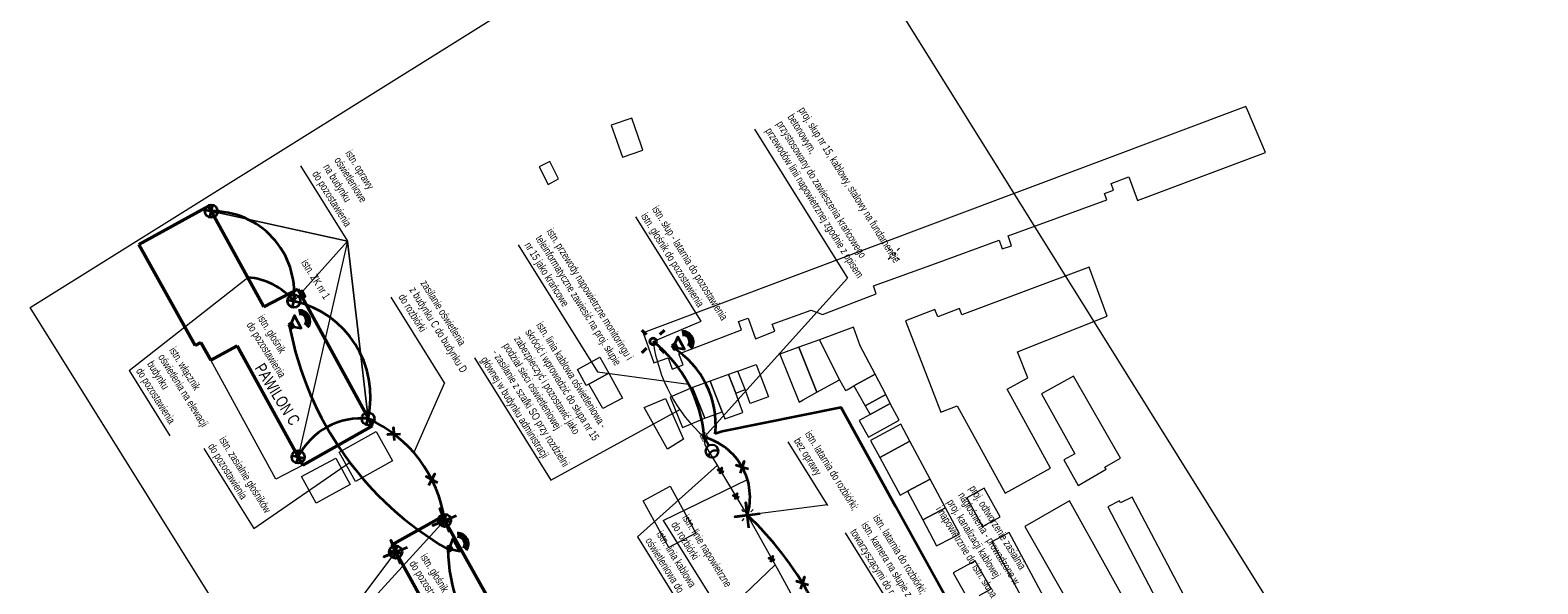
# Model space of a CAD drawing. Header units: metres. Extents: x 0 to 8443948, y 0 to 5887002.
# Tile 211 of 256: x 8443149 to 8443385, y 5886447 to 5886533. Entities that reach past the tile are written whole.
import ezdxf

# ---------------------------------------------------------------- set-up
doc = ezdxf.new("R2010")
doc.units = ezdxf.units.M
doc.header["$MEASUREMENT"] = 0
doc.layers.get('0').update_dxf_attribs({"color": 250, "linetype": 'CONTINUOUS', "lineweight": 5})
doc.layers.add('- ABM', color=200, linetype='CONTINUOUS', lineweight=30)
for name, color, linetype in [('312-budynek ewidencyjny', 253, 'CONTINUOUS'), ('inna budowla', 253, 'CONTINUOUS'), ('latarnia', 253, 'CONTINUOUS'), ('przewód elektroenergetyczny podziemny', 253, 'CONTINUOUS')]:
    doc.layers.add(name, color=color, linetype=linetype)
doc.styles.get("Standard").update_dxf_attribs({"font": 'Working1250', "width": 0.75})
doc.linetypes.add('ZYGZAK', pattern='A,0.0001,-0.2,[131,ltypeshp.shx,S=0.2,R=0,X=-0.2,Y=0],-0.4,[131,ltypeshp.shx,S=0.2,R=180,X=0.2,Y=0],-0.2', length=0.8001)

# ---------------------------------------------------------------- blocks, each defined once
blk = doc.blocks.new('SM01')
at = {"color": 0, "linetype": 'Continuous', "lineweight": 13}
for p, q in [((-0.53, 0.531), (-0.883, 0.884)), ((0.531, 0.531), (0.884, 0.884)), ((-0.53, -0.53), (-0.883, -0.883)), ((0.531, -0.53), (0.884, -0.883))]:
    blk.add_line(p, q, dxfattribs=at)
blk.add_circle((0, 0), 0.25, dxfattribs=at)
blk = doc.blocks.new('swthy')
at = {"layer": '- ABM', "color": 200, "linetype": 'Continuous', "lineweight": 30}
blk.add_lwpolyline([(8443339.77, 5885829.76), (8443339.77, 5885831.26)], dxfattribs=at)
for centre, radius in [((8443339.77, 5885832.26), 1), ((8443339.77, 5885829.76), 0.25)]:
    blk.add_circle(centre, radius, dxfattribs=at)
blk.add_arc((8443339.77, 5885833.26), 1, 210, 330, dxfattribs=at)
blk = doc.blocks.new('rreeeee2e')
at = {"layer": '- ABM', "color": 6, "linetype": 'Continuous', "lineweight": 35}
for points in [[(-23.26, 849.86), (-23.26, 849.11), (-22.88, 849.11), (-22.88, 849.86), (-23.26, 849.86)], [(-22.68, 849.86), (-22.68, 849.11), (-21.79, 848.36), (-21.79, 850.61), (-22.68, 849.86)]]:
    blk.add_lwpolyline(points, dxfattribs=at)
for centre, radius in [((-21.46, 849.5), 1.06), ((-21.49, 849.5), 1.37), ((-21.53, 849.49), 1.69)]:
    blk.add_arc(centre, radius, 295.4882, 64.5791, dxfattribs=at)
blk = doc.blocks.new('werwry')
at = {"layer": '- ABM', "color": 1, "linetype": 'Continuous', "lineweight": 35}
for points in [[(-21, 783.91), (-19.59, 785.32)], [(-19.59, 783.91), (-21, 785.32)]]:
    blk.add_lwpolyline(points, dxfattribs=at)
blk.add_circle((-20.3, 784.61), 1, dxfattribs=at)

msp = doc.modelspace()

# ---------------------------------------------------------------- linework, layer by layer
at = {"layer": '- ABM', "color": 7, "linetype": 'Continuous', "lineweight": 20}
for p, q in [((8443191.689, 5886512.102), (8443199.022, 5886500.358)), ((8443164.854, 5886480.14), (8443183.413, 5886494.664)), ((8443214.207, 5886478.184), (8443205.829, 5886491.603)), ((8443218.881, 5886482.088), (8443230.812, 5886462.978)), ((8443164.854, 5886480.14), (8443171.247, 5886469.901)), ((8443214.207, 5886478.184), (8443209.397, 5886467.284)), ((8443230.812, 5886462.978), (8443251.133, 5886474.065)), ((8443274.186, 5886459.013), (8443267.965, 5886468.977)), ((8443244.386, 5886454.128), (8443256.905, 5886465.298)), ((8443248.422, 5886456.647), (8443261.593, 5886463.081)), ((8443274.133, 5886459.098), (8443261.583, 5886457.492)), ((8443214.218, 5886456.676), (8443191.621, 5886431.981)), ((8443248.422, 5886456.647), (8443256.554, 5886443.622)), ((8443244.386, 5886454.128), (8443252.518, 5886441.102)), ((8443206.556, 5886451.745), (8443191.621, 5886431.981)), ((8443254.144, 5886438.498), (8443265.924, 5886449.732))]:
    msp.add_line(p, q, dxfattribs=at)
at = {"layer": '- ABM', "color": 7, "linetype": 'Continuous', "lineweight": 15}
msp.add_lwpolyline([(8443149.369, 5886489.991), (8443268.125, 5886564.134), (8443399.219, 5886354.158), (8443280.464, 5886280.015), (8443149.369, 5886489.991)], dxfattribs=at)
at = {"layer": '- ABM', "color": 7, "linetype": 'Continuous', "lineweight": 20}
for points in [[(8443262.69, 5886517.854), (8443277.241, 5886494.547), (8443254.842, 5886469.689)], [(8443199.022, 5886500.358), (8443177.703, 5886505.029), (8443199.022, 5886500.358), (8443202.241, 5886472.594), (8443199.022, 5886500.358), (8443191.295, 5886466.614)], [(8443246.843, 5886484.662), (8443254.343, 5886487.811), (8443244.13, 5886504.17)], [(8443190.632, 5886490.969), (8443199.022, 5886500.358)], [(8443225.722, 5886499.742), (8443238.11, 5886479.9), (8443252.383, 5886477.998)], [(8443176.55, 5886467.933), (8443184.352, 5886455.436), (8443199.345, 5886465.739)], [(8443276.86, 5886454.729), (8443284.597, 5886442.337), (8443276.923, 5886429.602)]]:
    msp.add_lwpolyline(points, dxfattribs=at)
at = {"layer": '- ABM', "color": 3, "linetype": 'Continuous', "lineweight": 35}
for points in [[(8443176.729, 5886505.255), (8443178.678, 5886504.804)], [(8443177.478, 5886504.055), (8443177.929, 5886506.003)], [(8443189.658, 5886491.193), (8443191.607, 5886490.743)], [(8443190.407, 5886489.994), (8443190.858, 5886491.942)], [(8443201.267, 5886472.819), (8443203.216, 5886472.369)], [(8443202.016, 5886471.62), (8443202.467, 5886473.568)], [(8443191.069, 5886465.64), (8443191.52, 5886467.588)], [(8443190.321, 5886466.839), (8443192.269, 5886466.389)]]:
    msp.add_lwpolyline(points, dxfattribs=at)
at = {"layer": '- ABM', "color": 7, "linetype": 'Continuous', "lineweight": 35}
msp.add_lwpolyline([(8443191.943, 5886491.463), (8443192.382, 5886491.703), (8443191.903, 5886492.581), (8443191.464, 5886492.341), (8443191.943, 5886491.463)], dxfattribs=at)
at = {"layer": '- ABM', "color": 5, "linetype": 'ZYGZAK', "lineweight": 35}
msp.add_lwpolyline([(8443328.442, 5886387.302), (8443306.976, 5886418.723), (8443306.976, 5886418.723), (8443306.024, 5886420.444), (8443305.073, 5886422.165), (8443284.816, 5886458.819), (8443276.255, 5886474.31), (8443257.645, 5886470.58), (8443256.565, 5886470.237)], dxfattribs=at)
at = {"layer": '- ABM', "color": 200, "linetype": 'Continuous', "lineweight": 35}
for points in [[(8443206.35, 5886469.189), (8443206.238, 5886471.185), (8443206.294, 5886470.187), (8443205.296, 5886470.131), (8443207.292, 5886470.243)], [(8443257.272, 5886463.965), (8443257.562, 5886464.922), (8443257.417, 5886464.443), (8443256.938, 5886464.589), (8443257.895, 5886464.298)], [(8443260.493, 5886464.054), (8443261.073, 5886465.968), (8443260.783, 5886465.011), (8443259.826, 5886465.301), (8443261.74, 5886464.721)], [(8443211.761, 5886462.176), (8443212.693, 5886463.945), (8443212.227, 5886463.061), (8443211.343, 5886463.527), (8443213.112, 5886462.595)], [(8443259.677, 5886459.951), (8443259.968, 5886460.908), (8443259.822, 5886460.429), (8443259.344, 5886460.574), (8443260.301, 5886460.284)], [(8443214.99, 5886454.83), (8443213.447, 5886458.521), (8443214.218, 5886456.676), (8443212.373, 5886455.904), (8443216.063, 5886457.447)], [(8443261.838, 5886455.508), (8443261.328, 5886459.476), (8443261.583, 5886457.492), (8443259.599, 5886457.237), (8443263.567, 5886457.747)], [(8443207.327, 5886449.9), (8443205.784, 5886453.59), (8443206.556, 5886451.745), (8443204.71, 5886450.973), (8443208.401, 5886452.516)], [(8443265.273, 5886450.157), (8443265.563, 5886451.114), (8443265.418, 5886450.636), (8443264.94, 5886450.781), (8443265.897, 5886450.491)], [(8443269.924, 5886445.937), (8443270.504, 5886447.851), (8443270.214, 5886446.894), (8443269.257, 5886447.184), (8443271.171, 5886446.604)]]:
    msp.add_lwpolyline(points, dxfattribs=at)
at = {"layer": '- ABM', "color": 0, "linetype": 'Continuous', "lineweight": 35, "const_width": 0.1}
msp.add_lwpolyline([(8443254.173, 5886469.894), (8443254.661, 5886469.021), (8443255.534, 5886469.508), (8443255.047, 5886470.381)], close=True, dxfattribs=at)
at = {"layer": '- ABM', "color": 3, "linetype": 'Continuous', "lineweight": 35}
for centre in [(8443177.703, 5886505.029), (8443190.632, 5886490.968), (8443202.241, 5886472.594), (8443191.295, 5886466.614)]:
    msp.add_circle(centre, 1, dxfattribs=at)
at = {"layer": '- ABM', "color": 3, "linetype": 'ZYGZAK', "lineweight": 35}
for centre, radius, start, end in [((8443177.866, 5886492.204), 12.826, 354.46891, 90.72768), ((8443182.676, 5886484.326), 10.364, 39.85794, 85.92097), ((8443187.289, 5886476.001), 15.336, 347.47745, 77.40707), ((8443233.417, 5886467.866), 21.503, 4.86393, 51.36261), ((8443201.15, 5886461.558), 11.076, 83.95485, 152.84142), ((8443193.916, 5886453.848), 20.498, 7.92862, 66.04685)]:
    msp.add_arc(centre, radius, start, end, dxfattribs=at)
at = {"layer": '- ABM', "color": 6, "linetype": 'ZYGZAK', "lineweight": 35}
for centre, radius, start, end in [((8443240.408, 5886496.668), 51.37, 190.83801, 240.02616), ((8443240.165, 5886452.356), 25.423, 180.42352, 258.85989)]:
    msp.add_arc(centre, radius, start, end, dxfattribs=at)
at = {"layer": '- ABM', "color": 5, "linetype": 'ZYGZAK', "lineweight": 35}
msp.add_arc((8443242.275, 5886471.581), 14.353, 354.62646, 57.76777, dxfattribs=at)
at = {"layer": '- ABM', "color": 1, "linetype": 'ZYGZAK', "lineweight": 35}
for centre, radius, start, end in [((8443252.263, 5886460.303), 9.734, 343.21706, 74.63761), ((8443226.217, 5886419.877), 51.63, 10.85751, 46.76565)]:
    msp.add_arc(centre, radius, start, end, dxfattribs=at)
at = {"color": 3, "linetype": 'Continuous', "lineweight": 40}
for p, q in [((8443245.783, 5886485.724), (8443245.077, 5886486.43)), ((8443247.905, 5886485.724), (8443248.611, 5886486.43)), ((8443245.783, 5886483.602), (8443245.077, 5886482.896)), ((8443247.905, 5886483.602), (8443248.611, 5886482.896))]:
    msp.add_line(p, q, dxfattribs=at)
msp.add_circle((8443246.843, 5886484.662), 0.5, dxfattribs=at)
at = {"layer": '312-budynek ewidencyjny', "color": 253, "linetype": 'Continuous', "lineweight": 50, "flags": 128}
for points in [[(8443166.363, 5886499.832), (8443177.283, 5886505.792)], [(8443177.283, 5886505.792), (8443185.943, 5886490.072)], [(8443175.183, 5886484.012), (8443166.363, 5886499.832)], [(8443185.943, 5886490.072), (8443191.243, 5886492.842)], [(8443191.243, 5886492.842), (8443202.923, 5886471.462)], [(8443176.093, 5886484.492), (8443175.183, 5886484.012)], [(8443177.623, 5886481.712), (8443176.093, 5886484.492)], [(8443181.733, 5886483.972), (8443177.623, 5886481.712)], [(8443192.023, 5886465.292), (8443181.733, 5886483.972)], [(8443202.923, 5886471.462), (8443192.023, 5886465.292)], [(8443205.933, 5886452.872), (8443213.883, 5886457.272)], [(8443213.883, 5886457.272), (8443221.203, 5886444.252)], [(8443211.783, 5886442.282), (8443205.933, 5886452.872)]]:
    msp.add_lwpolyline(points, dxfattribs=at)
at = {"layer": 'inna budowla', "color": 253, "linetype": 'Continuous', "lineweight": 18, "flags": 128}
for points in [[(8443245.283, 5886486.012), (8443246.963, 5886481.312), (8443249.203, 5886482.112), (8443249.833, 5886480.352), (8443251.513, 5886481.012), (8443250.843, 5886482.732), (8443260.643, 5886486.492), (8443260.193, 5886487.762), (8443261.703, 5886488.302), (8443262.863, 5886485.052), (8443265.863, 5886486.252), (8443265.463, 5886487.372), (8443271.583, 5886489.542), (8443273.333, 5886488.892), (8443281.713, 5886492.102), (8443281.293, 5886493.352), (8443290.993, 5886496.872), (8443300.973, 5886500.482), (8443301.433, 5886499.122), (8443302.923, 5886499.622), (8443302.363, 5886501.162), (8443317.843, 5886506.782), (8443317.443, 5886507.812), (8443318.853, 5886508.322), (8443318.523, 5886509.382), (8443321.243, 5886510.422), (8443322.623, 5886506.712), (8443342.643, 5886514.202), (8443339.863, 5886520.722), (8443339.583, 5886521.382)], [(8443240.273, 5886518.462), (8443242.033, 5886513.452), (8443245.253, 5886514.572), (8443244.983, 5886515.352), (8443243.493, 5886519.592)], [(8443229.013, 5886511.952), (8443230.413, 5886509.222), (8443230.903, 5886509.472), (8443232.053, 5886510.072), (8443230.653, 5886512.802)], [(8443286.313, 5886487.892), (8443291.863, 5886473.602), (8443294.433, 5886474.612), (8443301.903, 5886460.942), (8443309.023, 5886464.842), (8443306.623, 5886469.202), (8443302.233, 5886477.222), (8443305.443, 5886478.982), (8443303.833, 5886483.042), (8443317.863, 5886488.612), (8443315.073, 5886496.292), (8443295.133, 5886488.842), (8443294.763, 5886489.802), (8443291.363, 5886488.512), (8443290.923, 5886489.652)], [(8443276.943, 5886476.982), (8443277.183, 5886477.122), (8443278.223, 5886477.702), (8443281.553, 5886479.532), (8443279.223, 5886483.982), (8443278.203, 5886486.872), (8443272.853, 5886484.922), (8443276.003, 5886478.642)], [(8443177.623, 5886481.712), (8443181.733, 5886483.972), (8443192.023, 5886465.292), (8443187.803, 5886463.142)], [(8443272.463, 5886476.712), (8443269.643, 5886483.762), (8443266.653, 5886482.672), (8443269.663, 5886475.192), (8443270.303, 5886475.542)], [(8443276.003, 5886478.642), (8443272.853, 5886484.922), (8443269.643, 5886483.762), (8443272.463, 5886476.712)], [(8443238.483, 5886482.212), (8443239.893, 5886479.692), (8443236.763, 5886477.982), (8443236.383, 5886477.772), (8443234.993, 5886480.282)], [(8443236.763, 5886477.982), (8443239.893, 5886479.692), (8443242.053, 5886475.772), (8443238.983, 5886474.152)], [(8443259.803, 5886476.592), (8443258.623, 5886479.492), (8443255.773, 5886478.452), (8443257.663, 5886473.652), (8443257.853, 5886473.122), (8443258.053, 5886472.572), (8443260.863, 5886473.552)], [(8443261.253, 5886477.152), (8443260.073, 5886480.022), (8443258.623, 5886479.492), (8443259.803, 5886476.592)], [(8443262.973, 5886481.072), (8443264.913, 5886475.992), (8443263.183, 5886475.392), (8443262.003, 5886474.982), (8443261.253, 5886477.152), (8443260.073, 5886480.022)], [(8443280.023, 5886474.592), (8443283.223, 5886476.352), (8443281.553, 5886479.532), (8443278.223, 5886477.702)], [(8443307.623, 5886476.452), (8443312.823, 5886467.092), (8443311.103, 5886466.132), (8443313.333, 5886462.132), (8443317.703, 5886464.692), (8443317.513, 5886465.022), (8443319.953, 5886466.422), (8443312.613, 5886479.222)], [(8443254.903, 5886472.652), (8443253.013, 5886477.452), (8443249.483, 5886475.962), (8443251.413, 5886471.212)], [(8443257.663, 5886473.652), (8443255.773, 5886478.452), (8443253.013, 5886477.452), (8443254.903, 5886472.652)], [(8443248.783, 5886475.732), (8443251.573, 5886469.362), (8443249.103, 5886467.842), (8443245.423, 5886474.312)], [(8443280.523, 5886469.712), (8443285.323, 5886472.352), (8443283.943, 5886474.982), (8443280.803, 5886473.252), (8443279.093, 5886472.312)], [(8443280.803, 5886473.252), (8443283.943, 5886474.982), (8443283.223, 5886476.352), (8443280.023, 5886474.592)], [(8443282.303, 5886466.542), (8443287.023, 5886469.082), (8443285.613, 5886471.732), (8443280.873, 5886469.182)], [(8443197.733, 5886467.352), (8443203.503, 5886470.592), (8443206.063, 5886465.992), (8443200.293, 5886462.742)], [(8443285.493, 5886460.612), (8443286.653, 5886461.232), (8443290.193, 5886463.142), (8443287.023, 5886469.082), (8443282.303, 5886466.542)], [(8443191.833, 5886463.522), (8443197.203, 5886466.422), (8443199.453, 5886462.282), (8443198.973, 5886462.022), (8443197.123, 5886461.022), (8443194.093, 5886459.382)], [(8443289.013, 5886456.792), (8443292.593, 5886458.642), (8443290.193, 5886463.142), (8443286.653, 5886461.232)], [(8443245.293, 5886459.752), (8443249.523, 5886462.032), (8443253.513, 5886454.682), (8443249.293, 5886452.422)], [(8443295.933, 5886460.232), (8443298.383, 5886455.742), (8443301.113, 5886457.232), (8443298.633, 5886461.702)], [(8443317.973, 5886458.812), (8443327.283, 5886441.092), (8443330.933, 5886443.022), (8443321.783, 5886460.322), (8443319.983, 5886459.412), (8443319.813, 5886459.752)], [(8443291.183, 5886452.712), (8443293.623, 5886453.972), (8443294.763, 5886454.562), (8443292.593, 5886458.642), (8443289.013, 5886456.792)], [(8443304.973, 5886455.732), (8443316.553, 5886435.452), (8443323.353, 5886439.332), (8443311.973, 5886459.732)], [(8443299.843, 5886453.332), (8443311.013, 5886432.542), (8443313.723, 5886434.002), (8443302.553, 5886454.792)], [(8443296.293, 5886444.052), (8443299.713, 5886445.992), (8443297.213, 5886450.372), (8443295.983, 5886449.702), (8443293.793, 5886448.492)]]:
    msp.add_lwpolyline(points, close=True, dxfattribs=at)
at = {"layer": 'przewód elektroenergetyczny podziemny', "color": 1, "linetype": 'Continuous', "lineweight": 18, "flags": 128}
for points in [[(8443261.713, 5886457.762), (8443261.583, 5886457.492), (8443254.997, 5886468.48), (8443254.831, 5886469.709)], [(8443276.923, 5886429.602), (8443266.483, 5886448.732), (8443261.583, 5886457.492), (8443261.713, 5886457.762)]]:
    msp.add_lwpolyline(points, dxfattribs=at)
at = {"layer": 'przewód elektroenergetyczny podziemny', "color": 1, "linetype": 'Continuous', "lineweight": 18}
msp.add_arc((8443270.98, 5886487.947), 24.36, 187.75051, 228.56509, dxfattribs=at)

# ---------------------------------------------------------------- block references
at = {"layer": '- ABM', "color": 1, "linetype": 'Continuous', "lineweight": 35}
for name, p, rotation in [('rreeeee2e', (8443617.631, 5885752.661), 28.64799886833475), ('rreeeee2e', (8443677.607, 5885749.375), 28.64799886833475), ('werwry', (8442559.416, 5886023.936), 301.977755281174), ('werwry', (8442551.754, 5886019.006), 301.977755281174), ('rreeeee2e', (8443642.42, 5885717.821), 28.64799886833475)]:
    msp.add_blockref(name, p, dxfattribs=dict(at, rotation=rotation))
at = {"layer": '- ABM', "color": 200, "linetype": 'Continuous', "lineweight": 30, "rotation": 208.9278464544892}
msp.add_blockref('swthy', (12986093.409, 15122031.193), dxfattribs=at)
at = {"layer": 'latarnia', "color": 253, "linetype": 'Continuous', "lineweight": 18}
for p in [(8443284.493, 5886498.342), (8443261.583, 5886457.492)]:
    msp.add_blockref('SM01', p, dxfattribs=at)

# ---------------------------------------------------------------- texts
at = {"layer": '- ABM', "color": 200, "linetype": 'Continuous', "lineweight": 35, "insert": (8443270.587, 5886521.497), "char_height": 1.225, "attachment_point": 1, "rotation": 301.97776}
msp.add_mtext_dynamic_manual_height_columns('{\\f@Arial Unicode MS|b0|i0|c238|p34;proj. słup nr 15, kablowy, stalowy na fundamencie betonowym,\\Pprzystosowany do zawieszenia krańcowego przewodów linii napowietrznej zgodnie z opisem}', width=28.93609, gutter_width=12.5, heights=[0], dxfattribs=at)
at = {"layer": '- ABM', "color": 3, "linetype": 'Continuous', "lineweight": 35, "char_height": 1.225, "attachment_point": 1, "rotation": 301.97776}
for s, width, insert in [('{\\f@Arial Unicode MS|b0|i0|c238|p34;istn. oprawy \\Poświetleniowe \\Pna budynku \\Pdo pozostawienia}', 29.09146, (8443199.668, 5886514.754)), ('{\\f@Arial Unicode MS|b0|i0|c238|p34;istn. przewody napowietrzne monitoringu i teleinformatyczne zawiesić na proj. słupie nr 15 jako krańcowe}', 24.56032, (8443231.157, 5886502.518)), ('{\\f@Arial Unicode MS|b0|i0|c238|p34;istn. włącznik\\Poświetlenia na elewacji\\Pbudynku \\Pdo pozostawienia}', 29.09146, (8443172.113, 5886483.944))]:
    msp.add_mtext_dynamic_manual_height_columns(s, width=width, gutter_width=12.5, heights=[0], dxfattribs=dict(at, insert=insert))
at = {"layer": '- ABM', "color": 1, "linetype": 'Continuous', "lineweight": 35, "char_height": 1.225, "attachment_point": 1, "rotation": 301.97776}
for s, width, insert in [('{\\f@Arial Unicode MS|b0|i0|c238|p34;\\C3;istn. słup - latarnia do pozostawienia\\P\\C6;istn. głośnik do pozostawienia}', 29.09146, (8443247.649, 5886506.025)), ('{\\f@Arial Unicode MS|b0|i0|c238|p34;zasilanie oświetlenia \\Pz budynku C do budynku D\\Pdo rozbiórki}', 29.09146, (8443211.434, 5886494.435)), ('{\\f@Arial Unicode MS|b0|i0|c238|p34;\\C6;istn. głośnik \\Pdo pozostawienia}', 29.09146, (8443185.931, 5886488.994)), ('{\\f@Arial Unicode MS|b0|i0|c238|p34;istn. linia kablowa oświetleniowa - skrócić i wprowadzić do słupa nr 15 zabezpieczyć i pozostawić jako podział sieci oświetleniowej\\P- zasilanie z szafki SO przy rozdzielni głównej w budynku administracji}', 21.37253, (8443229.539, 5886487.87)), ('{\\f@Arial Unicode MS|b0|i0|c238|p34;istn. latarnia do rozbiórki; \\Pbez oprawy}', 22.54566, (8443271.571, 5886470.866)), ('{\\f@Arial Unicode MS|b0|i0|c238|p34;istn. linie napowietrzne\\Pdo rozbiórki}', 16.00682, (8443252.372, 5886457.76)), ('{\\f@Arial Unicode MS|b0|i0|c238|p34;istn. latarnia do rozbiórki; }', 16.00682, (8443282.215, 5886457.768)), ('{\\f@Arial Unicode MS|b0|i0|c238|p34;\\C30;istn. kamera na słupie z urządzeniami \\Ptowarzyszącymi do rozbiórki}', 24.60775, (8443280.384, 5886456.626)), ('{\\f@Arial Unicode MS|b0|i0|c238|p34;istn. linia kablowa oświetleniowa do rozbiórki}', 16.00682, (8443248.337, 5886455.24)), ('{\\f@Arial Unicode MS|b0|i0|c238|p34;\\C6;istn. głośnik \\Pdo pozostawienia}', 29.09146, (8443211.41, 5886451.65))]:
    msp.add_mtext_dynamic_manual_height_columns(s, width=width, gutter_width=12.5, heights=[0], dxfattribs=dict(at, insert=insert))
at = {"layer": '- ABM', "color": 7, "linetype": 'Continuous', "lineweight": 35, "attachment_point": 1, "rotation": 301.97776}
for s, width, insert, char_height in [('{\\f@Arial Unicode MS|b0|i0|c238|p34;istn. ZK nr 1}', 16.00682, (8443192.743, 5886497.646), 1.225), ('{\\f@Arial Unicode MS|b0|i0|c238|p34;PAWILON C}', 22.35698, (8443185.976, 5886481.472), 1.8375)]:
    msp.add_mtext_dynamic_manual_height_columns(s, width=width, gutter_width=12.5, heights=[0], dxfattribs=dict(at, insert=insert, char_height=char_height))
at = {"layer": '- ABM', "color": 6, "linetype": 'Continuous', "lineweight": 35, "insert": (8443179.919, 5886469.977), "char_height": 1.225, "attachment_point": 1, "rotation": 301.97776}
msp.add_mtext_dynamic_manual_height_columns('{\\f@Arial Unicode MS|b0|i0|c238|p34;istn. zasialnie głośników\\Pdo pozostawienia}', width=16.00682, gutter_width=12.5, heights=[0], dxfattribs=at)
at = {"layer": '- ABM', "color": 5, "linetype": 'Continuous', "lineweight": 30, "ltscale": 0.1, "insert": (8443297.266, 5886462.335), "char_height": 1.225, "attachment_point": 1, "rotation": 301.97776}
msp.add_mtext_dynamic_manual_height_columns('{\\f@Arial Unicode MS|b0|i0|c238|p34;proj. odtworzenie zasialnia nagłośnienia - prowadzone w proj. kanalizacji kablowej\\Pi napowietrznie do istn. słupa}', width=17.33304, gutter_width=12.5, heights=[0], dxfattribs=at)

doc.saveas('drawing.dxf')
